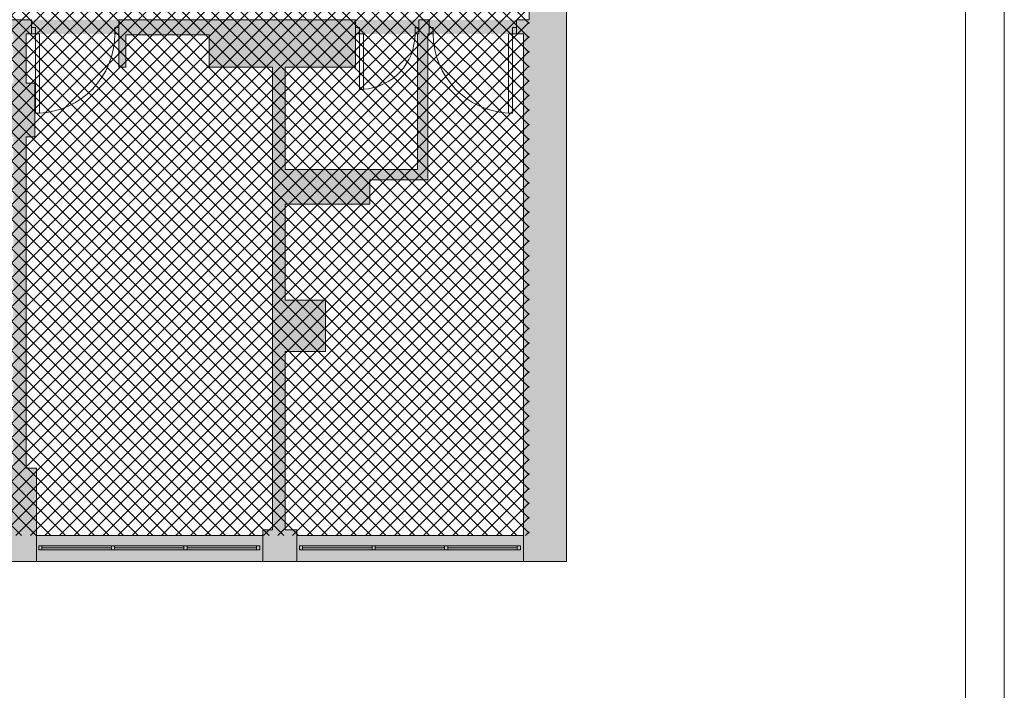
# Paper-space layout 'AP-07 STREFY POŻAROWE I EWAKUACJA - PIĘTRO 5' of a CAD drawing. Header units: millimetres. Extents: x 0 to 594, y 0 to 450.
# Tile 11 of 14: x 470 to 594, y 117 to 202. Entities that reach past the tile are written whole.
import ezdxf
from ezdxf.xclip import XClip

# ---------------------------------------------------------------- set-up
doc = ezdxf.new("R2010")
doc.units = ezdxf.units.MM
doc.header["$MEASUREMENT"] = 0
doc.header["$XCLIPFRAME"] = 0
for name, color, linetype, lineweight in [('A_Arkusz_Nr_pióra__1', 7, 'Continuous', 20), ('A_podkład_Nr_pióra__2', 8, 'Continuous', 13), ('A_ppoż proj_Nr_pióra__81', 2, 'Continuous', 5)]:
    doc.layers.add(name, color=color, linetype=linetype, lineweight=lineweight)
doc.layers.add('A_podkład_Nr_pióra__254', color=7, linetype='Continuous', lineweight=5, true_color=0xfdfdfd)
doc.layers.add('A_ppoż proj_Nr_pióra__21', color=7, linetype='Continuous', lineweight=5, true_color=0xfe9865)
doc.layers.add('A_podrys', color=7, linetype='Continuous')

# ---------------------------------------------------------------- blocks, each defined once
blk = doc.blocks.new('Rysunek_1_1', base_point=(-1569.28, -182.96))
at = {"layer": 'A_podkład_Nr_pióra__254', "linetype": 'Continuous', "lineweight": 5, "true_color": 0xfdfdfd}
h = blk.add_hatch(color=7, dxfattribs=at)
h.paths.add_polyline_path([(70.72, 133.27), (538.72, 133.27), (538.72, 136.57), (538.72, 199.87), (538.72, 202.87), (534.02, 202.87), (534.02, 201.67), (532.42, 201.67), (532.42, 199.87), (533.32, 199.87), (533.32, 136.57), (504.72, 136.57), (504.72, 137.27), (503.22, 137.27), (503.22, 159.77), (508.32, 159.77), (508.32, 166.27), (503.22, 166.27), (503.22, 178.37), (513.92, 178.37), (513.92, 181.47), (521.22, 181.47), (521.22, 199.87), (521.42, 199.87), (521.42, 201.67), (520.12, 201.67), (520.12, 199.87), (519.92, 199.87), (519.92, 182.77), (513.92, 182.77), (503.22, 182.77), (503.22, 195.67), (512.12, 195.67), (512.12, 201.67), (493.62, 201.67), (483.12, 201.67), (482.22, 201.67), (482.22, 195.67), (483.12, 195.67), (483.12, 199.77), (493.62, 199.77), (493.62, 195.67), (501.62, 195.67), (501.62, 137.27), (500.42, 137.27), (500.42, 136.57), (471.82, 136.57), (471.82, 137.27), (471.82, 145.07), (470.52, 145.07), (470.52, 186.87), (471.62, 186.87), (471.62, 193.67), (470.52, 193.67), (470.52, 199.87), (471.22, 199.87), (471.22, 201.67), (468.62, 201.67), (468.62, 199.87), (468.92, 199.87), (468.92, 193.67), (467.82, 193.67), (467.82, 186.87), (468.92, 186.87), (468.92, 145.07), (468.02, 145.07), (468.02, 137.27), (467.42, 137.27), (467.42, 136.57), (438.82, 136.57), (438.82, 137.27), (437.22, 137.27), (437.22, 195.67), (445.62, 195.67), (445.62, 199.87), (456.02, 199.87), (456.02, 195.67), (456.62, 195.67), (456.62, 199.87), (456.62, 201.67), (445.62, 201.67), (427.62, 201.67), (416.42, 201.67), (416.42, 199.87), (416.42, 195.67), (417.02, 195.67), (417.02, 199.87), (427.62, 199.87), (427.62, 195.67), (435.62, 195.67), (435.62, 137.27), (434.42, 137.27), (434.42, 136.57), (405.82, 136.57), (405.82, 137.27), (405.82, 145.27), (404.72, 145.27), (404.72, 186.87), (405.62, 186.87), (405.62, 193.67), (404.82, 193.67), (404.82, 199.87), (404.82, 201.67), (402.42, 201.67), (402.42, 199.87), (403.12, 199.87), (403.12, 193.67), (401.82, 193.67), (401.82, 186.87), (402.92, 186.87), (402.92, 175.97), (402.22, 175.97), (402.22, 174.97), (402.92, 174.97), (402.92, 145.27), (401.82, 145.27), (401.82, 137.27), (401.52, 137.27), (401.52, 136.57), (372.92, 136.57), (372.92, 137.27), (371.52, 137.27), (371.52, 174.97), (386.12, 174.97), (386.12, 179.27), (390.22, 179.27), (390.22, 174.97), (391.22, 174.97), (391.22, 175.97), (390.82, 175.97), (390.82, 179.87), (386.12, 179.87), (386.12, 180.07), (385.22, 180.07), (385.22, 175.97), (371.52, 175.97), (371.52, 195.67), (385.22, 195.67), (385.22, 187.07), (386.12, 187.07), (386.12, 195.67), (390.92, 195.67), (390.92, 199.87), (391.42, 199.87), (391.42, 201.67), (390.92, 201.67), (369.82, 201.67), (362.02, 201.67), (350.62, 201.67), (350.62, 199.87), (350.92, 199.87), (350.92, 195.57), (351.52, 195.57), (351.52, 199.87), (362.02, 199.87), (362.02, 195.57), (369.82, 195.57), (369.82, 137.27), (368.42, 137.27), (368.42, 136.57), (339.82, 136.57), (339.82, 137.27), (339.62, 137.27), (339.62, 145.27), (339.12, 145.27), (339.12, 187.17), (339.62, 187.17), (339.62, 193.97), (338.52, 193.97), (338.52, 199.87), (339.02, 199.87), (339.02, 201.67), (337.02, 201.67), (337.02, 199.87), (337.02, 193.97), (336.02, 193.97), (336.02, 187.17), (336.42, 187.17), (336.42, 145.27), (336.02, 145.27), (336.02, 137.27), (335.72, 137.27), (335.72, 136.57), (307.12, 136.57), (307.12, 137.27), (305.72, 137.27), (305.72, 195.67), (314.22, 195.67), (314.22, 199.87), (324.72, 199.87), (324.72, 195.67), (325.32, 195.67), (325.32, 199.87), (325.42, 199.87), (325.42, 201.67), (314.22, 201.67), (295.42, 201.67), (284.42, 201.67), (284.42, 199.87), (284.32, 199.87), (284.32, 195.67), (284.92, 195.67), (284.92, 199.87), (295.42, 199.87), (295.42, 195.67), (303.92, 195.67), (303.92, 137.27), (302.72, 137.27), (302.72, 136.57), (274.12, 136.57), (274.12, 137.27), (273.52, 137.27), (273.52, 145.27), (273.02, 145.27), (273.02, 187.17), (273.47, 187.17), (273.47, 193.97), (272.42, 193.97), (272.42, 199.87), (272.82, 199.87), (272.82, 201.67), (271.67, 201.67), (269.62, 201.67), (269.62, 199.77), (270.72, 199.77), (270.72, 193.97), (269.87, 193.97), (269.87, 187.17), (270.32, 187.17), (270.32, 145.27), (269.92, 145.27), (269.92, 137.27), (269.42, 137.27), (269.42, 136.57), (240.82, 136.57), (240.82, 137.27), (239.32, 137.27), (239.32, 195.67), (247.72, 195.67), (247.72, 199.77), (258.22, 199.77), (258.22, 195.67), (258.82, 195.67), (258.82, 199.77), (258.62, 199.77), (258.62, 201.67), (247.72, 201.67), (236.52, 201.67), (236.52, 195.67), (237.62, 195.67), (237.62, 137.27), (236.42, 137.27), (236.42, 136.57), (207.82, 136.57), (207.82, 137.27), (207.42, 137.27), (207.42, 145.27), (205.12, 145.27), (205.12, 187.17), (207.42, 187.17), (207.42, 195.77), (220.52, 195.77), (220.52, 201.67), (198.62, 201.67), (186.72, 201.67), (186.72, 200.07), (187.52, 200.07), (187.52, 195.67), (188.62, 195.67), (188.62, 200.07), (198.62, 200.07), (198.62, 195.77), (203.62, 195.77), (203.62, 187.17), (203.62, 182.37), (188.62, 182.37), (188.62, 187.67), (187.52, 187.67), (187.52, 181.27), (203.62, 181.27), (203.62, 145.27), (203.62, 137.27), (203.52, 137.27), (203.52, 136.57), (174.92, 136.57), (174.92, 137.27), (173.52, 137.27), (173.52, 169.87), (171.92, 169.87), (171.92, 137.27), (170.52, 137.27), (170.52, 136.57), (141.92, 136.57), (141.92, 137.27), (141.62, 137.27), (141.62, 145.07), (140.62, 145.07), (140.62, 181.67), (147.02, 181.67), (147.02, 178.67), (160.72, 178.67), (160.72, 195.27), (160.72, 200.07), (169.32, 200.07), (169.32, 196.07), (171.92, 196.07), (171.92, 178.87), (173.52, 178.87), (173.52, 200.07), (177.72, 200.07), (177.72, 201.67), (173.52, 201.67), (169.32, 201.67), (160.72, 201.67), (149.42, 201.67), (147.82, 201.67), (147.82, 200.47), (149.42, 200.47), (149.42, 195.27), (159.52, 195.27), (159.52, 182.67), (147.02, 182.67), (140.62, 182.67), (140.62, 186.57), (141.82, 186.57), (141.82, 194.17), (137.82, 194.17), (137.82, 191.27), (127.92, 191.27), (127.92, 196.37), (127.92, 198.27), (130.02, 198.27), (130.02, 200.47), (139.82, 200.47), (139.82, 201.67), (130.02, 201.67), (127.92, 201.67), (121.12, 201.67), (121.12, 196.37), (127.32, 196.37), (127.32, 191.27), (121.12, 191.27), (121.12, 183.97), (137.82, 183.97), (137.82, 145.07), (137.82, 137.27), (137.62, 137.27), (137.62, 136.57), (109.02, 136.57), (109.02, 137.27), (104.72, 137.27), (104.72, 136.57), (76.12, 136.57), (76.12, 164.67), (101.52, 164.67), (101.52, 195.87), (109.32, 195.87), (109.32, 200.07), (112.12, 200.07), (112.12, 201.67), (109.32, 201.67), (93.52, 201.67), (90.52, 201.67), (90.52, 200.07), (93.52, 200.07), (93.52, 195.87), (100.02, 195.87), (100.02, 166.27), (76.12, 166.27), (76.12, 200.07), (81.52, 200.07), (81.52, 201.67), (76.12, 201.67), (76.12, 202.87), (76.12, 224.57), (105.52, 224.57), (105.52, 221.77), (121.07, 221.77), (121.07, 224.57), (123.37, 224.57), (123.37, 226.47), (123.52, 226.47), (123.52, 227.07), (123.37, 227.07), (123.37, 227.77), (121.07, 227.77), (105.52, 227.77), (76.12, 227.77), (76.12, 228.02), (76.12, 257.47), (76.12, 260.57), (120.82, 260.57), (123.02, 260.57), (123.02, 261.27), (123.17, 261.27), (123.17, 261.87), (123.02, 261.87), (123.02, 264.27), (120.82, 264.27), (120.82, 266.97), (76.12, 266.97), (76.12, 293.47), (93.82, 293.47), (103.32, 293.47), (113.22, 293.47), (122.52, 293.47), (122.52, 295.17), (121.22, 295.17), (121.22, 301.87), (121.22, 308.47), (120.42, 308.47), (120.42, 301.87), (113.22, 301.87), (103.32, 301.87), (94.62, 301.87), (94.62, 312.23), (94.76, 312.37), (94.2, 312.94), (93.82, 312.56), (93.82, 301.87), (93.82, 295.17), (76.12, 295.17), (76.12, 351.77), (104.72, 351.77), (104.72, 351.07), (106.42, 351.07), (106.42, 320.87), (102.13, 320.87), (101.27, 320.01), (101.83, 319.44), (102.46, 320.07), (106.42, 320.07), (106.42, 318.47), (120.42, 318.47), (121.22, 319.27), (107.62, 319.27), (107.62, 351.07), (109.42, 351.07), (109.42, 351.77), (138.02, 351.77), (138.02, 341.47), (138.02, 326.67), (138.02, 301.57), (135.32, 301.57), (135.32, 295.17), (134.52, 295.17), (134.52, 293.47), (155.22, 293.47), (168.72, 293.47), (169.82, 293.47), (169.82, 286.07), (169.82, 281.47), (171.02, 281.47), (171.02, 286.07), (174.22, 286.07), (174.22, 293.47), (174.22, 300.87), (174.22, 302.82), (174.22, 315.42), (174.22, 351.07), (175.42, 351.07), (175.42, 355.07), (175.42, 356.17), (175.42, 357.77), (175.42, 364.12), (175.42, 372.08), (175.42, 382.62), (175.42, 383.07), (175.42, 383.87), (174.17, 383.87), (169.42, 383.87), (144.92, 383.87), (144.92, 388.37), (169.02, 388.37), (172.62, 388.37), (173.52, 388.37), (174.17, 388.37), (175.42, 388.37), (175.42, 389.62), (175.42, 396.67), (174.17, 396.67), (173.52, 396.67), (172.92, 396.67), (172.92, 390.87), (169.02, 390.87), (144.92, 390.87), (144.92, 413.87), (169.42, 413.87), (172.92, 413.87), (172.92, 412.37), (172.92, 411.57), (173.02, 411.57), (173.02, 410.47), (173.52, 410.47), (174.17, 410.47), (175.42, 410.47), (175.42, 412.37), (175.42, 415.12), (175.42, 418.17), (175.42, 419.77), (174.17, 419.77), (173.52, 419.77), (173.02, 419.77), (172.92, 419.77), (172.92, 418.17), (172.92, 416.37), (169.42, 416.37), (144.92, 416.37), (144.92, 439.37), (169.02, 439.37), (172.62, 439.37), (172.92, 439.37), (172.92, 433.57), (173.52, 433.57), (174.17, 433.57), (175.42, 433.57), (175.42, 439.37), (175.42, 440.62), (175.42, 441.87), (175.42, 443.37), (174.17, 443.37), (173.52, 443.37), (173.52, 442.57), (173.02, 442.57), (172.92, 442.57), (172.92, 441.87), (172.62, 441.87), (169.02, 441.87), (143.67, 441.87), (142.42, 441.87), (142.42, 440.62), (142.42, 415.12), (142.42, 389.62), (142.42, 382.62), (142.42, 381.37), (143.67, 381.37), (169.42, 381.37), (172.92, 381.37), (172.92, 372.08), (172.92, 368.36), (172.92, 364.12), (172.92, 356.17), (172.92, 355.07), (171.12, 355.07), (109.42, 355.07), (104.72, 355.07), (70.72, 355.07), (70.72, 260.57), (71.92, 260.57), (71.92, 257.47), (71.92, 228.02), (70.72, 228.02), (70.72, 202.87)])
h.paths.add_polyline_path([(113.22, 294.67), (103.32, 294.67), (103.32, 301.07), (113.22, 301.07)], flags=0)
h.paths.add_polyline_path([(140.22, 326.67), (140.02, 326.67), (140.02, 341.47), (142.12, 341.47), (142.12, 351.07), (142.52, 351.07), (142.52, 351.77), (171.12, 351.77), (171.12, 351.07), (172.12, 351.07), (172.12, 326.67), (171.32, 326.67), (171.32, 324.77), (172.12, 324.77), (172.12, 315.42), (172.12, 302.82), (172.12, 300.87), (168.72, 300.87), (168.72, 295.17), (155.22, 295.17), (155.22, 302.87), (140.22, 302.87), (140.22, 324.77), (142.92, 324.77), (154.52, 324.77), (161.32, 324.77), (161.32, 326.67), (154.52, 326.67), (142.92, 326.67)], flags=0)
at = {"layer": 'A_ppoż proj_Nr_pióra__21', "linetype": 'Continuous', "lineweight": 5, "true_color": 0xfe9865}
h = blk.add_hatch(dxfattribs=at)
h.set_pattern_fill('bloczki_betonowe_0001', color=21, style=0, pattern_type=2)
h.set_pattern_definition([(45, (-1569.2778, -182.9554), (-0.9192388, 0.9192388), []), (135, (-1569.2778, -182.9554), (0.9192388, 0.9192388), [])])
h.paths.add_polyline_path([(204.57, 266.67), (215.02, 266.67), (215.02, 266.87), (245.62, 266.87), (245.62, 221.87), (215.92, 221.87), (215.92, 201.42), (205.12, 201.42), (205.12, 136.57), (534.02, 136.57), (534.02, 227.57), (469.52, 227.57), (469.52, 260.57), (533.32, 260.57), (533.32, 351.77), (204.57, 351.77)])
at = {"layer": 'A_ppoż proj_Nr_pióra__81', "linetype": 'Continuous', "lineweight": 0, "true_color": 0x3f3f00}
blk.add_hatch(color=48, dxfattribs=at).paths.add_polyline_path([(216.82, 199.87), (538.72, 199.87), (538.72, 201.67), (216.82, 201.67)])
at = {"layer": 'A_podkład_Nr_pióra__2', "color": 8, "linetype": 'Continuous', "lineweight": 13}
for p, q in [((538.72, 133.27), (538.72, 227.67)), ((534.02, 224.47), (534.02, 201.67)), ((471.22, 201.67), (468.62, 201.67)), ((471.22, 201.67), (471.22, 199.87)), ((482.22, 195.67), (482.22, 201.67)), ((512.12, 201.67), (482.22, 201.67)), ((512.12, 195.67), (512.12, 201.67)), ((520.12, 201.67), (520.12, 199.87)), ((521.42, 201.67), (520.12, 201.67)), ((521.42, 201.67), (521.42, 199.87)), ((532.42, 201.67), (532.42, 199.87)), ((534.02, 201.67), (532.42, 201.67)), ((471.72, 200.67), (471.22, 200.67)), ((471.72, 189.87), (471.72, 200.67)), ((481.72, 199.87), (481.72, 200.67)), ((481.72, 200.67), (482.22, 200.67)), ((512.62, 200.67), (512.12, 200.67)), ((512.62, 192.87), (512.62, 200.67)), ((519.62, 199.87), (519.62, 200.67)), ((519.62, 200.67), (520.12, 200.67)), ((521.92, 200.67), (521.42, 200.67)), ((521.92, 199.87), (521.92, 200.67)), ((531.92, 189.87), (531.92, 200.67)), ((531.92, 200.67), (532.42, 200.67)), ((470.52, 193.67), (470.52, 199.87)), ((470.52, 199.87), (472.22, 199.87)), ((472.22, 199.87), (472.22, 189.87)), ((482.22, 199.87), (481.72, 199.87)), ((483.12, 199.77), (493.62, 199.77)), ((483.12, 195.67), (483.12, 199.77)), ((493.62, 199.77), (493.62, 195.67)), ((512.12, 199.87), (513.12, 199.87)), ((513.12, 199.87), (513.12, 192.87)), ((520.12, 199.87), (519.62, 199.87)), ((519.92, 199.87), (519.92, 182.77)), ((521.22, 181.47), (521.22, 199.87)), ((521.22, 199.87), (521.92, 199.87)), ((533.32, 199.87), (531.42, 199.87)), ((531.42, 199.87), (531.42, 189.87)), ((533.32, 199.87), (533.32, 133.27)), ((482.22, 195.67), (483.12, 195.67)), ((493.62, 195.67), (501.62, 195.67)), ((501.62, 195.67), (501.62, 137.27)), ((503.22, 182.77), (503.22, 195.67)), ((503.22, 195.67), (512.12, 195.67)), ((471.62, 193.67), (470.52, 193.67)), ((471.62, 186.87), (471.62, 193.67)), ((512.62, 192.87), (513.12, 192.87)), ((471.72, 189.87), (472.22, 189.87)), ((531.92, 189.87), (531.42, 189.87)), ((470.52, 145.07), (470.52, 186.87)), ((470.52, 186.87), (471.62, 186.87)), ((519.92, 182.77), (503.22, 182.77)), ((513.92, 181.47), (521.22, 181.47)), ((513.92, 178.37), (513.92, 181.47)), ((503.22, 166.27), (503.22, 178.37)), ((503.22, 178.37), (513.92, 178.37)), ((508.32, 166.27), (503.22, 166.27)), ((508.32, 159.77), (508.32, 166.27)), ((503.22, 159.77), (508.32, 159.77)), ((503.22, 137.27), (503.22, 159.77)), ((471.82, 145.07), (470.52, 145.07)), ((471.82, 133.27), (471.82, 145.07)), ((501.62, 137.27), (500.42, 137.27)), ((500.42, 137.27), (500.42, 133.27)), ((504.72, 137.27), (503.22, 137.27)), ((504.72, 133.27), (504.72, 137.27)), ((500.42, 136.57), (471.82, 136.57)), ((533.32, 136.57), (504.72, 136.57)), ((472.12, 135.27), (500.02, 135.27)), ((472.12, 134.77), (472.12, 135.27)), ((500.02, 134.77), (472.12, 134.77)), ((472.52, 134.77), (472.52, 135.27)), ((472.52, 135.02), (481.29, 135.02)), ((481.29, 134.77), (481.29, 135.27)), ((481.69, 134.77), (481.69, 135.27)), ((481.69, 135.02), (490.45, 135.02)), ((490.45, 134.77), (490.45, 135.27)), ((490.85, 134.77), (490.85, 135.27)), ((490.85, 135.02), (499.62, 135.02)), ((499.62, 134.77), (499.62, 135.27)), ((500.02, 135.27), (500.02, 134.77)), ((505.02, 135.27), (532.92, 135.27)), ((505.02, 134.77), (505.02, 135.27)), ((532.92, 134.77), (505.02, 134.77)), ((505.42, 134.77), (505.42, 135.27)), ((505.42, 135.02), (514.19, 135.02)), ((514.19, 134.77), (514.19, 135.27)), ((514.59, 134.77), (514.59, 135.27)), ((514.59, 135.02), (523.35, 135.02)), ((523.35, 134.77), (523.35, 135.27)), ((523.75, 134.77), (523.75, 135.27)), ((523.75, 135.02), (532.52, 135.02)), ((532.52, 134.77), (532.52, 135.27)), ((532.92, 135.27), (532.92, 134.77)), ((70.72, 133.27), (538.72, 133.27))]:
    blk.add_line(p, q, dxfattribs=at)
for centre, radius, start, end in [((471.72, 199.87), 10, 272.5451, 0), ((512.62, 199.87), 7, 273.6334, 0), ((531.92, 199.87), 10, 180, 267.4549)]:
    blk.add_arc(centre, radius, start, end, dxfattribs=at)

psp = doc.layouts.new('AP-07 STREFY POŻAROWE I EWAKUACJA - PIĘTRO 5')

# ---------------------------------------------------------------- linework, layer by layer
at = {"layer": 'A_Arkusz_Nr_pióra__1', "color": 7, "linetype": 'Continuous', "lineweight": 20}
psp.add_line((589.1, 445.1), (589.1, 4.9), dxfattribs=at)
at = {"layer": 'A_Arkusz_Nr_pióra__1', "color": 7, "linetype": 'Continuous', "lineweight": 20, "flags": 128}
psp.add_lwpolyline([(0, 450), (594, 450), (594, 0), (0, 0)], close=True, dxfattribs=at)

# ---------------------------------------------------------------- next in the draw order: block references
at = {"layer": 'A_podrys', "color": 37, "linetype": 'Continuous', "lineweight": 5, "true_color": 0x656532}
ref = psp.add_blockref('Rysunek_1_1', (-1569.28, -182.96), dxfattribs=at)
XClip(ref).set_block_clipping_path([(29.90003743, 78.515858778), (554.1798222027, 445.1)])

doc.saveas('drawing.dxf')
